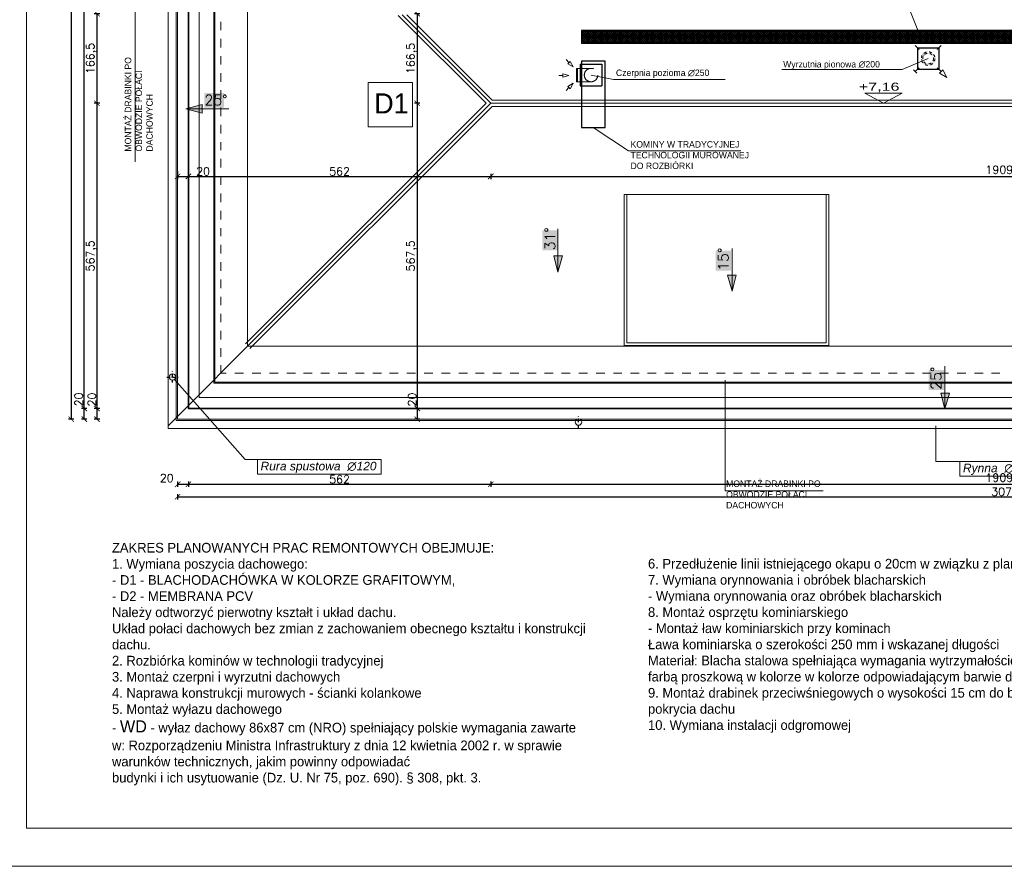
# Model space of a CAD drawing. Header units: millimetres. Extents: x -587 to 33545, y -26688 to 22494.
# Tile 220 of 256: x 13042 to 14872, y 5178 to 6753. Entities that reach past the tile are written whole.
import ezdxf
from ezdxf.lldxf.tags import DXFTag

# ---------------------------------------------------------------- set-up
doc = ezdxf.new("R2010")
doc.units = ezdxf.units.MM
doc.header["$MEASUREMENT"] = 0
for name, pattern in [('AUSGEZOGEN', [0]), ('DASHDOT', [1, 0.5, -0.25, 0, -0.25]), ('DASHED2', [9.525, 6.35, -3.175]), ('STRICHPUNKTX2', [2, 1, -0.5, 0, -0.5])]:
    doc.linetypes.add(name, pattern=pattern)
doc.layers.add('_B___I__', color=7, linetype='AUSGEZOGEN')
for name, color, linetype, lineweight in [('_IS_EKO_Wentylacja_wyrzut', 16, 'Continuous', 20), ('A_l.przerywana', 250, 'ICAD_ISO03W100', 9), ('A_l.widokowa', 250, 'Continuous', 18), ('A_wymiarowanie', 176, 'Continuous', 9), ('k_wyburzenia widoczne', 252, 'PNEUMATIC2', 30), ('l. przerywana', 3, 'ICAD_ISO03W100', 9), ('l.przerywana', 104, 'ICAD_ISO03W100', 5), ('l.widokowa', 140, 'Continuous', 15), ('l.wypełnien', 253, 'Continuous', 5), ('linia opisowa', 175, 'Continuous', 9), ('Nowe_820-G Rysunki Obrazki_Nr_pióra__23', 7, 'Continuous', 15), ('wymiarowanie', 176, 'Continuous', 9)]:
    doc.layers.add(name, color=color, linetype=linetype, lineweight=lineweight)
doc.styles.add('Arial', font='arial.ttf')
doc.styles.add('Arial$001H0', font='SIMPLEX')
doc.styles.add('PROFILE', font='GOTHIC.TTF', dxfattribs={"width": 0.8})
doc.styles.add('styl1', font='arial.ttf', dxfattribs={"height": 15})
doc.styles.add('styl2', font='simplex.shx')
tags = doc.linetypes.add('ICAD_ISO03W100', pattern=[30, 12, -18]).pattern_tags.tags
tags[6:7] = [DXFTag(74, 4), DXFTag(75, 0), DXFTag(340, '0'), DXFTag(46, 1.0), DXFTag(50, 0.0), DXFTag(44, 0.0), DXFTag(45, 0.0)]
tags[4:5] = [DXFTag(74, 4), DXFTag(75, 0), DXFTag(340, '0'), DXFTag(46, 1.0), DXFTag(50, 0.0), DXFTag(44, 0.0), DXFTag(45, 0.0)]
doc.linetypes.add('PNEUMATIC2', pattern='A,0.5,-0.25,["//",Standard,S=0.2,R=0,X=-0.1,Y=-0.1],-0.25', length=1)
doc.dimstyles.new('Kopia I_1.100', dxfattribs={"dimtxt": 15, "dimasz": 10, "dimexe": 5, "dimexo": 1, "dimgap": 1.5, "dimtad": 1, "dimdec": 1, "dimrnd": 0.5, "dimtxsty": 'styl2', "dimblk": 'ARCHTICK', "dimcen": 5, "dimadec": 0, "dimazin": 0, "dimtfac": 1, "dimtdec": 1, "dimtmove": 0, "dimatfit": 3, "dimldrblk": 'ARCHTICK', "dimfxl": 10, "dimfxlon": 1, "dimarcsym": 0})

# ---------------------------------------------------------------- blocks, each defined once
blk = doc.blocks.new('_ArchTick')
at = {"color": 0, "linetype": 'ByBlock', "const_width": 0.15}
blk.add_lwpolyline([(-0.5, -0.5), (0.5, 0.5)], dxfattribs=at)
blk = doc.blocks.new('*D1781')
at = {"layer": 'Defpoints', "color": 0}
for p in [(13336, 6497.7), (13356, 6497.7), (13356, 6461.2)]:
    blk.add_point(p, dxfattribs=at)
at = {"layer": 'wymiarowanie', "color": 0, "lineweight": -2}
for p, q in [((13336, 6471.2), (13336, 6456.2)), ((13336, 6461.2), (13356, 6461.2)), ((13356, 6471.2), (13356, 6456.2)), ((13356, 6461.2), (13395.7, 6461.2))]:
    blk.add_line(p, q, dxfattribs=at)
at = {"layer": 'wymiarowanie', "color": 0, "lineweight": -2, "xscale": 10, "yscale": 10, "zscale": 10, "rotation": 180}
blk.add_blockref('_ArchTick', (13336, 6461.2), dxfattribs=at)
at = {"layer": 'wymiarowanie', "color": 0, "lineweight": -2, "xscale": 10, "yscale": 10, "zscale": 10}
blk.add_blockref('_ArchTick', (13356, 6461.2), dxfattribs=at)
at = {"layer": 'wymiarowanie', "color": 0, "insert": (13383.3, 6470.6), "char_height": 15, "attachment_point": 5, "style": 'styl2'}
blk.add_mtext('20', dxfattribs=at)
blk = doc.blocks.new('*D1782')
at = {"layer": 'Defpoints', "color": 0}
for p in [(13917.8, 6597.2), (13356, 6497.7), (13917.8, 6461.2)]:
    blk.add_point(p, dxfattribs=at)
at = {"layer": 'wymiarowanie', "color": 0, "lineweight": -2}
for p, q in [((13356, 6466.2), (13356, 6456.2)), ((13356, 6461.2), (13917.8, 6461.2)), ((13917.8, 6466.2), (13917.8, 6456.2))]:
    blk.add_line(p, q, dxfattribs=at)
at = {"layer": 'wymiarowanie', "color": 0, "lineweight": -2, "xscale": 10, "yscale": 10, "zscale": 10, "rotation": 180}
blk.add_blockref('_ArchTick', (13356, 6461.2), dxfattribs=at)
at = {"layer": 'wymiarowanie', "color": 0, "lineweight": -2, "xscale": 10, "yscale": 10, "zscale": 10}
blk.add_blockref('_ArchTick', (13917.8, 6461.2), dxfattribs=at)
at = {"layer": 'wymiarowanie', "color": 0, "insert": (13636.9, 6470.6), "char_height": 15, "attachment_point": 5, "style": 'styl2'}
blk.add_mtext('562', dxfattribs=at)
blk = doc.blocks.new('*D1783')
at = {"layer": 'Defpoints', "color": 0}
for p in [(13917.8, 6597.2), (15827.5, 6597.2), (15827.5, 6461.2)]:
    blk.add_point(p, dxfattribs=at)
at = {"layer": 'wymiarowanie', "color": 0, "lineweight": -2}
for p, q in [((13917.8, 6466.2), (13917.8, 6456.2)), ((13917.8, 6461.2), (15827.5, 6461.2)), ((15827.5, 6466.2), (15827.5, 6456.2))]:
    blk.add_line(p, q, dxfattribs=at)
at = {"layer": 'wymiarowanie', "color": 0, "lineweight": -2, "xscale": 10, "yscale": 10, "zscale": 10, "rotation": 180}
blk.add_blockref('_ArchTick', (13917.8, 6461.2), dxfattribs=at)
at = {"layer": 'wymiarowanie', "color": 0, "lineweight": -2, "xscale": 10, "yscale": 10, "zscale": 10}
blk.add_blockref('_ArchTick', (15827.5, 6461.2), dxfattribs=at)
at = {"layer": 'wymiarowanie', "color": 0, "insert": (14872.6, 6471.3), "char_height": 15, "attachment_point": 5, "style": 'styl2'}
blk.add_mtext('1909,5', dxfattribs=at)
blk = doc.blocks.new('*D1788')
at = {"layer": 'Defpoints', "color": 0}
for p in [(13755.5, 6763.9), (13781.2, 6597.2), (13917.8, 6597.2)]:
    blk.add_point(p, dxfattribs=at)
at = {"layer": 'wymiarowanie', "color": 0, "lineweight": -2}
for p, q in [((13776.2, 6763.9), (13786.2, 6763.9)), ((13781.2, 6763.9), (13781.2, 6597.2)), ((13786.2, 6597.2), (13776.2, 6597.2))]:
    blk.add_line(p, q, dxfattribs=at)
at = {"layer": 'wymiarowanie', "color": 0, "lineweight": -2, "xscale": 10, "yscale": 10, "zscale": 10}
for p, rotation in [((13781.2, 6763.9), 90), ((13781.2, 6597.2), -90.00000000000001)]:
    blk.add_blockref('_ArchTick', p, dxfattribs=dict(at, rotation=rotation))
at = {"layer": 'wymiarowanie', "color": 0, "insert": (13771.2, 6680.5), "char_height": 15, "attachment_point": 5, "rotation": 90, "style": 'styl2'}
blk.add_mtext('166,5', dxfattribs=at)
blk = doc.blocks.new('*D1789')
at = {"layer": 'Defpoints', "color": 0}
for p in [(13917.8, 6597.2), (13781.2, 6029.8), (13808.4, 6029.8)]:
    blk.add_point(p, dxfattribs=at)
at = {"layer": 'wymiarowanie', "color": 0, "lineweight": -2}
for p, q in [((13786.2, 6597.2), (13776.2, 6597.2)), ((13781.2, 6597.2), (13781.2, 6029.8)), ((13786.2, 6029.8), (13776.2, 6029.8))]:
    blk.add_line(p, q, dxfattribs=at)
at = {"layer": 'wymiarowanie', "color": 0, "lineweight": -2, "xscale": 10, "yscale": 10, "zscale": 10}
for p, rotation in [((13781.2, 6597.2), 90), ((13781.2, 6029.8), -90.00000000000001)]:
    blk.add_blockref('_ArchTick', p, dxfattribs=dict(at, rotation=rotation))
at = {"layer": 'wymiarowanie', "color": 0, "insert": (13771.2, 6313.5), "char_height": 15, "attachment_point": 5, "rotation": 90, "style": 'styl2'}
blk.add_mtext('567,5', dxfattribs=at)
blk = doc.blocks.new('*D1790')
at = {"layer": 'Defpoints', "color": 0}
for p in [(13808.4, 6029.8), (13781.2, 6009.8), (13809.8, 6009.8)]:
    blk.add_point(p, dxfattribs=at)
at = {"layer": 'wymiarowanie', "color": 0, "lineweight": -2}
for p, q in [((13786.2, 6029.8), (13776.2, 6029.8)), ((13781.2, 6029.8), (13781.2, 6009.8)), ((13786.2, 6009.8), (13776.2, 6009.8))]:
    blk.add_line(p, q, dxfattribs=at)
at = {"layer": 'wymiarowanie', "color": 0, "lineweight": -2, "xscale": 10, "yscale": 10, "zscale": 10}
for p, rotation in [((13781.2, 6029.8), 90), ((13781.2, 6009.8), -90.00000000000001)]:
    blk.add_blockref('_ArchTick', p, dxfattribs=dict(at, rotation=rotation))
at = {"layer": 'wymiarowanie', "color": 0, "insert": (13771.8, 6046.3), "char_height": 15, "attachment_point": 5, "rotation": 90, "style": 'styl2'}
blk.add_mtext('20', dxfattribs=at)
blk = doc.blocks.new('*D1819')
at = {"layer": 'Defpoints', "color": 0}
for p in [(13336, 6143.1), (13356, 6143.1), (13356, 5888.7)]:
    blk.add_point(p, dxfattribs=at)
at = {"layer": 'wymiarowanie', "color": 0, "lineweight": -2}
for p, q in [((13336, 5893.7), (13336, 5883.7)), ((13356, 5893.7), (13356, 5883.7)), ((13336, 5888.7), (13356, 5888.7))]:
    blk.add_line(p, q, dxfattribs=at)
at = {"layer": 'wymiarowanie', "color": 0, "lineweight": -2, "xscale": 10, "yscale": 10, "zscale": 10, "rotation": 180}
blk.add_blockref('_ArchTick', (13336, 5888.7), dxfattribs=at)
at = {"layer": 'wymiarowanie', "color": 0, "lineweight": -2, "xscale": 10, "yscale": 10, "zscale": 10}
blk.add_blockref('_ArchTick', (13356, 5888.7), dxfattribs=at)
at = {"layer": 'wymiarowanie', "color": 0, "insert": (13315.8, 5900.2), "char_height": 15, "attachment_point": 5, "style": 'styl2'}
blk.add_mtext('20', dxfattribs=at)
blk = doc.blocks.new('*D1820')
at = {"layer": 'Defpoints', "color": 0}
for p in [(13917.8, 6634.2), (13356, 6143.1), (13917.8, 5888.7)]:
    blk.add_point(p, dxfattribs=at)
at = {"layer": 'wymiarowanie', "color": 0, "lineweight": -2}
for p, q in [((13356, 5893.7), (13356, 5883.7)), ((13917.8, 5893.7), (13917.8, 5883.7)), ((13356, 5888.7), (13917.8, 5888.7))]:
    blk.add_line(p, q, dxfattribs=at)
at = {"layer": 'wymiarowanie', "color": 0, "lineweight": -2, "xscale": 10, "yscale": 10, "zscale": 10, "rotation": 180}
blk.add_blockref('_ArchTick', (13356, 5888.7), dxfattribs=at)
at = {"layer": 'wymiarowanie', "color": 0, "lineweight": -2, "xscale": 10, "yscale": 10, "zscale": 10}
blk.add_blockref('_ArchTick', (13917.8, 5888.7), dxfattribs=at)
at = {"layer": 'wymiarowanie', "color": 0, "insert": (13636.9, 5898), "char_height": 15, "attachment_point": 5, "style": 'styl2'}
blk.add_mtext('562', dxfattribs=at)
blk = doc.blocks.new('*D1822')
at = {"layer": 'Defpoints', "color": 0}
for p in [(13336, 5893.7), (16411.2, 5893.7), (16411.2, 5865.6)]:
    blk.add_point(p, dxfattribs=at)
at = {"layer": 'wymiarowanie', "color": 0, "lineweight": -2}
for p, q in [((13336, 5870.6), (13336, 5860.6)), ((13336, 5865.6), (16411.2, 5865.6)), ((16411.2, 5870.6), (16411.2, 5860.6))]:
    blk.add_line(p, q, dxfattribs=at)
at = {"layer": 'wymiarowanie', "color": 0, "lineweight": -2, "xscale": 10, "yscale": 10, "zscale": 10, "rotation": 180}
blk.add_blockref('_ArchTick', (13336, 5865.6), dxfattribs=at)
at = {"layer": 'wymiarowanie', "color": 0, "lineweight": -2, "xscale": 10, "yscale": 10, "zscale": 10}
blk.add_blockref('_ArchTick', (16411.2, 5865.6), dxfattribs=at)
at = {"layer": 'wymiarowanie', "color": 0, "insert": (14873.6, 5874.9), "char_height": 15, "attachment_point": 5, "style": 'styl2'}
blk.add_mtext('3075', dxfattribs=at)
blk = doc.blocks.new('*D1826')
at = {"layer": 'Defpoints', "color": 0}
for p in [(13160.3, 6763.9), (13186.1, 6597.2), (13917.8, 6597.2)]:
    blk.add_point(p, dxfattribs=at)
at = {"layer": 'wymiarowanie', "color": 0, "lineweight": -2}
for p, q in [((13181.1, 6763.9), (13191.1, 6763.9)), ((13186.1, 6763.9), (13186.1, 6597.2)), ((13191.1, 6597.2), (13181.1, 6597.2))]:
    blk.add_line(p, q, dxfattribs=at)
at = {"layer": 'wymiarowanie', "color": 0, "lineweight": -2, "xscale": 10, "yscale": 10, "zscale": 10}
for p, rotation in [((13186.1, 6763.9), 90), ((13186.1, 6597.2), -90.00000000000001)]:
    blk.add_blockref('_ArchTick', p, dxfattribs=dict(at, rotation=rotation))
at = {"layer": 'wymiarowanie', "color": 0, "insert": (13176, 6680.5), "char_height": 15, "attachment_point": 5, "rotation": 90, "style": 'styl2'}
blk.add_mtext('166,5', dxfattribs=at)
blk = doc.blocks.new('*D1827')
at = {"layer": 'Defpoints', "color": 0}
for p in [(13917.8, 6597.2), (13186.1, 6029.8), (13213.2, 6029.8)]:
    blk.add_point(p, dxfattribs=at)
at = {"layer": 'wymiarowanie', "color": 0, "lineweight": -2}
for p, q in [((13191.1, 6597.2), (13181.1, 6597.2)), ((13186.1, 6597.2), (13186.1, 6029.8)), ((13191.1, 6029.8), (13181.1, 6029.8))]:
    blk.add_line(p, q, dxfattribs=at)
at = {"layer": 'wymiarowanie', "color": 0, "lineweight": -2, "xscale": 10, "yscale": 10, "zscale": 10}
for p, rotation in [((13186.1, 6597.2), 90), ((13186.1, 6029.8), -90.00000000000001)]:
    blk.add_blockref('_ArchTick', p, dxfattribs=dict(at, rotation=rotation))
at = {"layer": 'wymiarowanie', "color": 0, "insert": (13176, 6313.5), "char_height": 15, "attachment_point": 5, "rotation": 90, "style": 'styl2'}
blk.add_mtext('567,5', dxfattribs=at)
blk = doc.blocks.new('*D1828')
at = {"layer": 'Defpoints', "color": 0}
for p in [(13213.2, 6029.8), (13186.1, 6009.8), (13214.7, 6009.8)]:
    blk.add_point(p, dxfattribs=at)
at = {"layer": 'wymiarowanie', "color": 0, "lineweight": -2}
for p, q in [((13191.1, 6029.8), (13181.1, 6029.8)), ((13186.1, 6029.8), (13186.1, 6009.8)), ((13191.1, 6009.8), (13181.1, 6009.8))]:
    blk.add_line(p, q, dxfattribs=at)
at = {"layer": 'wymiarowanie', "color": 0, "lineweight": -2, "xscale": 10, "yscale": 10, "zscale": 10}
for p, rotation in [((13186.1, 6029.8), 90), ((13186.1, 6009.8), -90.00000000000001)]:
    blk.add_blockref('_ArchTick', p, dxfattribs=dict(at, rotation=rotation))
at = {"layer": 'wymiarowanie', "color": 0, "insert": (13176.7, 6046.3), "char_height": 15, "attachment_point": 5, "rotation": 90, "style": 'styl2'}
blk.add_mtext('20', dxfattribs=at)
blk = doc.blocks.new('*D1829')
at = {"layer": 'Defpoints', "color": 0}
for p in [(13162.5, 6029.8), (13186.1, 6029.8), (13186.1, 6009.8)]:
    blk.add_point(p, dxfattribs=at)
at = {"layer": 'wymiarowanie', "color": 0, "lineweight": -2}
for p, q in [((13167.5, 6029.8), (13157.5, 6029.8)), ((13162.5, 6009.8), (13162.5, 6029.8)), ((13167.5, 6009.8), (13157.5, 6009.8))]:
    blk.add_line(p, q, dxfattribs=at)
at = {"layer": 'wymiarowanie', "color": 0, "lineweight": -2, "xscale": 10, "yscale": 10, "zscale": 10}
for p, rotation in [((13162.5, 6029.8), 90), ((13162.5, 6009.8), -90.00000000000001)]:
    blk.add_blockref('_ArchTick', p, dxfattribs=dict(at, rotation=rotation))
at = {"layer": 'wymiarowanie', "color": 0, "insert": (13152.1, 6046.5), "char_height": 15, "attachment_point": 5, "rotation": 90, "style": 'styl2'}
blk.add_mtext('20', dxfattribs=at)
blk = doc.blocks.new('*D1830')
at = {"layer": 'Defpoints', "color": 0}
for p in [(13162.5, 7698.9), (13193.9, 7698.9), (13186.1, 6029.8)]:
    blk.add_point(p, dxfattribs=at)
at = {"layer": 'wymiarowanie', "color": 0, "lineweight": -2}
for p, q in [((13167.5, 7698.9), (13157.5, 7698.9)), ((13162.5, 6029.8), (13162.5, 7698.9)), ((13167.5, 6029.8), (13157.5, 6029.8))]:
    blk.add_line(p, q, dxfattribs=at)
at = {"layer": 'wymiarowanie', "color": 0, "lineweight": -2, "xscale": 10, "yscale": 10, "zscale": 10}
for p, rotation in [((13162.5, 7698.9), 90), ((13162.5, 6029.8), -90.00000000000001)]:
    blk.add_blockref('_ArchTick', p, dxfattribs=dict(at, rotation=rotation))
at = {"layer": 'wymiarowanie', "color": 0, "insert": (13153.1, 6864.4), "char_height": 15, "attachment_point": 5, "rotation": 90, "style": 'styl2'}
blk.add_mtext('1669', dxfattribs=at)
blk = doc.blocks.new('*D1832')
at = {"layer": 'Defpoints', "color": 0}
for p in [(13167.5, 7718.9), (13138.3, 6009.8), (13167.5, 6009.8)]:
    blk.add_point(p, dxfattribs=at)
at = {"layer": 'wymiarowanie', "color": 0, "lineweight": -2}
for p, q in [((13143.3, 7718.9), (13133.3, 7718.9)), ((13138.3, 7718.9), (13138.3, 6009.8)), ((13143.3, 6009.8), (13133.3, 6009.8))]:
    blk.add_line(p, q, dxfattribs=at)
at = {"layer": 'wymiarowanie', "color": 0, "lineweight": -2, "xscale": 10, "yscale": 10, "zscale": 10}
for p, rotation in [((13138.3, 7718.9), 90), ((13138.3, 6009.8), -90.00000000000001)]:
    blk.add_blockref('_ArchTick', p, dxfattribs=dict(at, rotation=rotation))
at = {"layer": 'wymiarowanie', "color": 0, "insert": (13128.9, 6864.4), "char_height": 15, "attachment_point": 5, "rotation": 90, "style": 'styl2'}
blk.add_mtext('1709', dxfattribs=at)
blk = doc.blocks.new('*D1850')
at = {"layer": 'Defpoints', "color": 0}
for p in [(13917.8, 6634.2), (15827.5, 6634.2), (15827.5, 5888.7)]:
    blk.add_point(p, dxfattribs=at)
at = {"layer": 'wymiarowanie', "color": 0, "lineweight": -2}
for p, q in [((13917.8, 5893.7), (13917.8, 5883.7)), ((15827.5, 5893.7), (15827.5, 5883.7)), ((13917.8, 5888.7), (15827.5, 5888.7))]:
    blk.add_line(p, q, dxfattribs=at)
at = {"layer": 'wymiarowanie', "color": 0, "lineweight": -2, "xscale": 10, "yscale": 10, "zscale": 10, "rotation": 180}
blk.add_blockref('_ArchTick', (13917.8, 5888.7), dxfattribs=at)
at = {"layer": 'wymiarowanie', "color": 0, "lineweight": -2, "xscale": 10, "yscale": 10, "zscale": 10}
blk.add_blockref('_ArchTick', (15827.5, 5888.7), dxfattribs=at)
at = {"layer": 'wymiarowanie', "color": 0, "insert": (14872.6, 5898.7), "char_height": 15, "attachment_point": 5, "style": 'styl2'}
blk.add_mtext('1909,5', dxfattribs=at)

msp = doc.modelspace()

# ---------------------------------------------------------------- hatches: boundary and pattern name
at = {"layer": 'l.widokowa', "true_color": 0xffffff}
for points in [[(13385.77, 6616.27), (13385.77, 6589.22), (13422.11, 6589.22), (13422.11, 6616.27)], [(14013.81, 6360.99), (14013.81, 6323.8), (14042.55, 6323.8), (14042.55, 6360.99)], [(14335.86, 6322.96), (14335.86, 6285.76), (14364.6, 6285.76), (14364.6, 6322.96)], [(14731.46, 6101.49), (14731.46, 6064.3), (14760.2, 6064.3), (14760.2, 6101.49)]]:
    msp.add_hatch(color=7, dxfattribs=at).paths.add_polyline_path(points)
at = {"layer": 'l.widokowa'}
for points in [[(13351.11, 6586.69), (13381.54, 6579.08), (13381.54, 6595.14)], [(14042.55, 6283.23), (14051, 6313.66), (14034.94, 6313.66)], [(14366.29, 6247.73), (14373.9, 6277.31), (14357.84, 6277.31)], [(14761.89, 6028.8), (14770.34, 6058.38), (14754.28, 6058.38)]]:
    msp.add_hatch(color=7, dxfattribs=at).paths.add_polyline_path(points)
at = {"layer": 'l.wypełnien'}
h = msp.add_hatch(dxfattribs=at)
h.set_pattern_fill('ANSI37', color=256, scale=20, style=0)
h.set_pattern_definition([(45, (-133.7189, 32.6354), (-1.76776695, 1.76776695), []), (135, (-133.7189, 32.6354), (-1.76776695, -1.76776695), [])])
h.paths.add_polyline_path([(14088.51, 6731.44), (15900.33, 6731.44), (15900.33, 6710.44), (14088.51, 6710.44)])

# ---------------------------------------------------------------- linework, layer by layer
for p, q in [((14710.7, 6700.38), (14710.7, 6660.38)), ((14710.7, 6700.38), (14750.7, 6700.38)), ((14750.7, 6700.38), (14750.7, 6660.38)), ((14084.21, 6669.7), (14084.21, 6629.7)), ((14084.21, 6669.7), (14124.21, 6669.7)), ((14124.21, 6669.7), (14124.21, 6629.7)), ((14710.7, 6660.38), (14750.7, 6660.38)), ((14084.21, 6629.7), (14124.21, 6629.7))]:
    msp.add_line(p, q)
at = {"layer": '_B___I__', "linetype": 'STRICHPUNKTX2', "ltscale": 5}
for p, q in [((13326.59, 6077.71), (13326.59, 6098.71)), ((13316.09, 6088.21), (13337.09, 6088.21)), ((14080.9, 5993.98), (14080.9, 6014.98))]:
    msp.add_line(p, q, dxfattribs=at)
at = {"layer": '_IS_EKO_Wentylacja_wyrzut', "ltscale": 10}
for p, q in [((14713.68, 6697.4), (14706.58, 6704.5)), ((14747.71, 6697.4), (14754.81, 6704.5)), ((14713.68, 6663.37), (14706.58, 6656.27)), ((14747.71, 6663.37), (14754.81, 6656.27)), ((14709.49, 6653.36), (14703.67, 6659.18)), ((14751.9, 6653.36), (14757.72, 6659.18)), ((14751.9, 6653.36), (14757.72, 6659.18)), ((14765.67, 6645.41), (14751.9, 6653.36)), ((14765.67, 6645.41), (14751.9, 6653.36)), ((14757.72, 6659.18), (14765.67, 6645.41))]:
    msp.add_line(p, q, dxfattribs=at)
at = {"layer": '_IS_EKO_Wentylacja_wyrzut', "ltscale": 10, "const_width": 0.0198}
for points in [[(14695.72, 6715.36), (14703.67, 6701.59), (14709.49, 6707.41)], [(14765.67, 6715.36), (14757.72, 6701.59), (14751.9, 6707.41)], [(14695.72, 6645.41), (14709.49, 6653.36), (14703.67, 6659.18)], [(14765.67, 6645.41), (14751.9, 6653.36), (14757.72, 6659.18)]]:
    msp.add_lwpolyline(points, close=True, dxfattribs=at)
at = {"layer": '_IS_EKO_Wentylacja_wyrzut', "linetype": 'DASHDOT', "ltscale": 10}
for radius in [12.5, 10]:
    msp.add_circle((14730.7, 6680.38), radius, dxfattribs=at)
at = {"layer": 'A_l.przerywana'}
for p, q in [((13917.79, 6597.17), (13753.29, 6761.66)), ((13466.07, 6145.45), (13917.79, 6597.17)), ((15827.46, 6597.17), (13917.79, 6597.17))]:
    msp.add_line(p, q, dxfattribs=at)
at = {"layer": 'A_l.przerywana', "color": 5, "lineweight": 35}
msp.add_lwpolyline([(13356.02, 7698.92), (13356.02, 6029.8), (16391.16, 6029.8), (16391.16, 7704.71), (15595.09, 7704.71), (15595.09, 7164.54), (14152.1, 7164.54), (14152.1, 7698.92)], close=True, dxfattribs=at)
at = {"layer": 'A_l.przerywana', "color": 7, "ltscale": 0.5}
msp.add_lwpolyline([(14171, 6151.72), (14541.2, 6151.72), (14541.2, 6427.77), (14171, 6427.77)], close=True, dxfattribs=at)
at = {"layer": 'A_l.widokowa', "color": 7}
for p, q in [((14057.83, 6678.37), (14063.15, 6673.04)), ((14065.34, 6675.22), (14060.97, 6670.86)), ((14060.97, 6670.86), (14071.3, 6664.89)), ((14060.97, 6670.86), (14071.3, 6664.89)), ((14071.3, 6664.89), (14065.34, 6675.22)), ((14071.3, 6664.89), (14065.34, 6675.22)), ((14071.3, 6664.89), (14065.34, 6675.22)), ((14044.16, 6649.03), (14051.7, 6649.03)), ((14051.7, 6652.12), (14063.21, 6649.03)), ((14051.7, 6652.12), (14063.21, 6649.03)), ((14051.7, 6645.95), (14051.7, 6652.12)), ((14051.7, 6645.95), (14051.7, 6652.12)), ((14051.7, 6645.95), (14051.7, 6652.12)), ((14063.21, 6649.03), (14051.7, 6645.95)), ((14063.21, 6649.03), (14051.7, 6645.95)), ((14063.21, 6649.03), (14051.7, 6645.95)), ((14057.83, 6621.03), (14063.15, 6626.36)), ((14060.97, 6628.54), (14071.3, 6634.5)), ((14065.34, 6624.18), (14060.97, 6628.54)), ((14065.34, 6624.18), (14060.97, 6628.54)), ((14071.3, 6634.5), (14065.34, 6624.18)), ((14071.3, 6634.5), (14065.34, 6624.18))]:
    msp.add_line(p, q, dxfattribs=at)
at = {"layer": 'A_l.widokowa', "color": 7, "linetype": 'DASHED2', "ltscale": 10}
for p, q in [((14104.21, 6662.2), (14079.31, 6662.2)), ((14104.21, 6637.2), (14079.31, 6637.2))]:
    msp.add_line(p, q, dxfattribs=at)
at = {"layer": 'A_l.widokowa', "color": 5}
for points in [[(13318.52, 7736.42), (13318.52, 5992.3), (16428.66, 5992.3), (16428.66, 7742.21), (15557.59, 7742.21), (15557.59, 7202.04), (14189.6, 7202.04), (14189.6, 7736.42)], [(13333.52, 7721.42), (13333.52, 6007.3), (16413.66, 6007.3), (16413.66, 7727.21), (15572.59, 7727.21), (15572.59, 7187.04), (14174.6, 7187.04), (14174.6, 7721.42)], [(13336.02, 7718.92), (13336.02, 6009.8), (16411.16, 6009.8), (16411.16, 7724.71), (15575.09, 7724.71), (15575.09, 7184.54), (14172.1, 7184.54), (14172.1, 7718.92)], [(13403.09, 7651.85), (13403.09, 6076.86), (16344.1, 6076.86), (16344.1, 7657.65), (15642.15, 7657.65), (15642.15, 7117.47), (14105.03, 7117.47), (14105.03, 7651.85)], [(13405.09, 7649.85), (13405.09, 6078.86), (16342.1, 6078.86), (16342.1, 7655.65), (15644.15, 7655.65), (15644.15, 7115.47), (14103.03, 7115.47), (14103.03, 7649.85)]]:
    msp.add_lwpolyline(points, close=True, dxfattribs=at)
at = {"layer": 'A_l.widokowa', "color": 7, "ltscale": 10}
msp.add_lwpolyline([(14079.31, 6637.2), (14079.31, 6662.2), (14077.15, 6662.2), (14077.15, 6637.2)], close=True, dxfattribs=at)
at = {"layer": 'A_l.widokowa', "color": 7, "const_width": 0.0148}
msp.add_lwpolyline([(14071.3, 6634.5), (14065.34, 6624.18), (14060.97, 6628.54)], close=True, dxfattribs=at)
at = {"layer": 'A_l.widokowa', "color": 7, "ltscale": 0.5}
msp.add_lwpolyline([(14166, 6146.72), (14546.2, 6146.72), (14546.2, 6427.77), (14166, 6427.77)], close=True, dxfattribs=at)
at = {"layer": 'A_l.widokowa', "color": 7, "linetype": 'DASHED2', "ltscale": 10}
msp.add_circle((14104.21, 6649.7), 12.5, dxfattribs=at)
at = {"layer": 'A_wymiarowanie'}
for p, q in [((13256.87, 6864.36), (13256.88, 6488.26)), ((14695.61, 6773.37), (14721.7, 6708.44)), ((14108.48, 6552.03), (14173.95, 6508.55)), ((14173.95, 6508.55), (14382.61, 6508.55)), ((14353.62, 5876.73), (14353.62, 6082.47)), ((14535.78, 5876.73), (14353.62, 5876.73))]:
    msp.add_line(p, q, dxfattribs=at)
msp.add_lwpolyline([(13772.46, 6553.54), (13689.96, 6553.54), (13689.96, 6636.04), (13772.46, 6636.04), (13772.46, 6553.54)], dxfattribs=at)
at = {"layer": 'k_wyburzenia widoczne', "ltscale": 15}
for p, q in [((14130.46, 6675.44), (14086.51, 6675.44)), ((14086.51, 6675.44), (14086.51, 6552.03)), ((14130.46, 6552.03), (14130.46, 6675.44)), ((14086.51, 6552.03), (14130.46, 6552.03))]:
    msp.add_line(p, q, dxfattribs=at)
at = {"layer": 'l. przerywana', "color": 7, "ltscale": 0.2}
for centre in [(13326.59, 6088.21), (14080.9, 6004.48)]:
    msp.add_circle(centre, 6, dxfattribs=at)
at = {"layer": 'l.przerywana', "color": 7}
msp.add_lwpolyline([(14413.02, 7678.92), (13376.02, 7678.92), (13376.02, 6049.8), (16371.16, 6049.8), (16371.16, 7684.71), (15615.09, 7684.71), (15615.09, 7144.54), (14413.02, 7144.54), (14413.02, 7678.92), (13376.02, 7678.92)], dxfattribs=at)
at = {"layer": 'l.widokowa', "color": 7, "linetype": 'Continuous', "lineweight": 9}
for p, q in [((13466.07, 7592.57), (13466.07, 6145.45)), ((13466.07, 6145.45), (13466.07, 7592.57)), ((13909.3, 6597.17), (13745.86, 6760.61)), ((13920.27, 6603.17), (13761.78, 6761.66)), ((13416.2, 6732.92), (13416.2, 6748.98)), ((13416.2, 6700.8), (13416.2, 6716.86)), ((13416.2, 6669.52), (13416.2, 6684.74)), ((13416.2, 6637.4), (13416.2, 6653.46)), ((13416.2, 6605.28), (13416.2, 6621.34)), ((13416.2, 6573.16), (13416.2, 6589.22)), ((13461.83, 6149.69), (13909.3, 6597.17)), ((13470.31, 6141.2), (13920.27, 6591.17)), ((15018.01, 6603.17), (13920.27, 6603.17)), ((15018.01, 6591.17), (13920.27, 6591.17)), ((13431.41, 6586.69), (13351.11, 6586.69)), ((13416.2, 6541.04), (13416.2, 6557.1)), ((13416.2, 6509.76), (13416.2, 6524.98)), ((13416.2, 6477.64), (13416.2, 6493.7)), ((13416.2, 6445.52), (13416.2, 6461.58)), ((13416.2, 6413.4), (13416.2, 6429.46)), ((13416.2, 6381.28), (13416.2, 6397.34)), ((13416.2, 6350.01), (13416.2, 6365.22)), ((14042.55, 6363.53), (14042.55, 6283.23)), ((13416.2, 6317.89), (13416.2, 6333.95)), ((14366.29, 6327.18), (14366.29, 6247.73)), ((13416.2, 6285.76), (13416.2, 6301.83)), ((13416.2, 6253.64), (13416.2, 6269.7)), ((13416.2, 6221.52), (13416.2, 6237.58)), ((13416.2, 6190.25), (13416.2, 6205.46)), ((13416.2, 6158.13), (13416.2, 6174.19)), ((13353.65, 6033.02), (13466.07, 6145.45)), ((13416.2, 6126.01), (13416.2, 6142.07)), ((13466.07, 6145.45), (16278.33, 6145.45)), ((16278.33, 6145.45), (13466.07, 6145.45)), ((13416.2, 6095.58), (13416.2, 6109.95)), ((13426.34, 6095.58), (13416.2, 6095.58)), ((13458.46, 6095.58), (13442.4, 6095.58)), ((13490.58, 6095.58), (13474.52, 6095.58)), ((13522.7, 6095.58), (13506.64, 6095.58)), ((13554.82, 6095.58), (13538.76, 6095.58)), ((13586.1, 6095.58), (13570.04, 6095.58)), ((13618.22, 6095.58), (13602.16, 6095.58)), ((13650.34, 6095.58), (13634.28, 6095.58)), ((13682.46, 6095.58), (13666.4, 6095.58)), ((13714.58, 6095.58), (13698.52, 6095.58)), ((13745.86, 6095.58), (13729.8, 6095.58)), ((13777.98, 6095.58), (13761.92, 6095.58)), ((13810.1, 6095.58), (13794.04, 6095.58)), ((13842.22, 6095.58), (13826.16, 6095.58)), ((13874.34, 6095.58), (13858.28, 6095.58)), ((13905.62, 6095.58), (13889.55, 6095.58)), ((13937.74, 6095.58), (13921.68, 6095.58)), ((13969.86, 6095.58), (13953.8, 6095.58)), ((14001.98, 6095.58), (13985.92, 6095.58)), ((14034.1, 6095.58), (14018.04, 6095.58)), ((14065.37, 6095.58), (14049.31, 6095.58)), ((14097.49, 6095.58), (14081.43, 6095.58)), ((14129.62, 6095.58), (14113.55, 6095.58)), ((14161.74, 6095.58), (14145.68, 6095.58)), ((14193.86, 6095.58), (14177.8, 6095.58)), ((14225.13, 6095.58), (14209.07, 6095.58)), ((14257.25, 6095.58), (14241.19, 6095.58)), ((14289.37, 6095.58), (14273.31, 6095.58)), ((14321.49, 6095.58), (14305.43, 6095.58)), ((14353.62, 6095.58), (14337.55, 6095.58)), ((14384.89, 6095.58), (14368.83, 6095.58)), ((14417.01, 6095.58), (14400.95, 6095.58)), ((14449.13, 6095.58), (14433.07, 6095.58)), ((14481.25, 6095.58), (14465.19, 6095.58)), ((14513.37, 6095.58), (14497.31, 6095.58)), ((14544.65, 6095.58), (14528.59, 6095.58)), ((14576.77, 6095.58), (14560.71, 6095.58)), ((14608.89, 6095.58), (14592.83, 6095.58)), ((14641.01, 6095.58), (14624.95, 6095.58)), ((14673.13, 6095.58), (14657.07, 6095.58)), ((14704.41, 6095.58), (14688.35, 6095.58)), ((14736.53, 6095.58), (14720.47, 6095.58)), ((14768.65, 6095.58), (14752.59, 6095.58)), ((14761.89, 6108.26), (14761.89, 6028.8)), ((14800.77, 6095.58), (14784.71, 6095.58)), ((14832.89, 6095.58), (14816.83, 6095.58)), ((14864.17, 6095.58), (14848.11, 6095.58)), ((13353.65, 6033.02), (13318.09, 5997.47))]:
    msp.add_line(p, q, dxfattribs=at)
at = {"layer": 'l.widokowa', "color": 7}
for points in [[(14086.51, 6733.44), (15902.33, 6733.44), (15902.33, 6708.44), (14086.51, 6708.44)], [(14088.51, 6731.44), (15900.33, 6731.44), (15900.33, 6710.44), (14088.51, 6710.44)]]:
    msp.add_lwpolyline(points, close=True, dxfattribs=at)
at = {"layer": 'l.widokowa', "color": 7, "linetype": 'Continuous', "lineweight": 9}
for points in [[(13351.11, 6586.69), (13381.54, 6579.08), (13381.54, 6595.14)], [(14042.55, 6283.23), (14051, 6313.66), (14034.94, 6313.66)], [(14366.29, 6247.73), (14373.9, 6277.31), (14357.84, 6277.31)], [(14761.89, 6028.8), (14770.34, 6058.38), (14754.28, 6058.38)]]:
    msp.add_lwpolyline(points, close=True, dxfattribs=at)
at = {"layer": 'Nowe_820-G Rysunki Obrazki_Nr_pióra__23', "color": 7, "linetype": 'Continuous', "lineweight": 15}
for points in [[(13055.23, 8119.48), (13055.23, 5249.28)], [(13055.23, 5249.28), (17155.64, 5249.28)]]:
    msp.add_lwpolyline(points, dxfattribs=at)
at = {"layer": 'wymiarowanie', "ltscale": 10}
for p, q in [((14682.67, 6660.24), (14730.7, 6680.38)), ((14458.73, 6660.24), (14682.67, 6660.24)), ((14104.21, 6649.7), (14145.65, 6641.4)), ((14145.65, 6641.4), (14353.18, 6641.4))]:
    msp.add_line(p, q, dxfattribs=at)
at = {"layer": 'wymiarowanie'}
for p, q in [((13461.74, 5934.76), (13330.08, 6083.33)), ((14745.23, 5931.19), (14745.23, 5997.47)), ((13461.74, 5934.76), (13484.22, 5934.76)), ((14789.48, 5931.19), (14745.23, 5931.19))]:
    msp.add_line(p, q, dxfattribs=at)
for points in [[(13000.35, 8148.27), (13000.35, 5178.27), (17200.35, 5178.27), (17200.35, 8148.27), (13000.35, 8148.27)], [(15730.59, 6733.44), (14086.51, 6733.44)], [(15730.59, 6708.44), (14086.51, 6708.44)]]:
    msp.add_lwpolyline(points, dxfattribs=at)
at = {"layer": 'wymiarowanie', "linetype": 'ByBlock'}
msp.add_lwpolyline([(14647.59, 6597.17), (14682.19, 6615.78), (14612.99, 6615.78)], close=True, dxfattribs=at)
at = {"layer": 'wymiarowanie'}
for points in [[(13484.22, 5934.76), (13714.3, 5934.76), (13714.3, 5907.38), (13484.22, 5907.38)], [(14789.48, 5931.19), (15019.57, 5931.19), (15019.57, 5903.82), (14789.48, 5903.82)]]:
    msp.add_lwpolyline(points, close=True, dxfattribs=at)

# ---------------------------------------------------------------- texts
at = {"layer": 'A_wymiarowanie', "insert": (13237.78, 6730.74), "char_height": 12, "width": 223.2778, "attachment_point": 3, "rotation": 90, "style": 'styl1'}
msp.add_mtext('\\pxql;{\\fCentury Gothic|b0|i0|c238|p34;MONTAŻ DRABINKI PO OBWODZIE POŁACI DACHOWYCH}', dxfattribs=at)
at = {"layer": 'A_wymiarowanie', "style": 'styl1'}
for s, insert, char_height, width, attachment_point in [('{\\fCentury Gothic|b0|i0|c238|p34;D1}', (13701.19, 6615.74), 37.5, 116.2774, 1), ('{\\fCentury Gothic|b0|i0|c238|p34;KOMINY W TRADYCYJNEJ TECHNOLOGII MUROWANEJ DO ROZBIÓRKI}', (14177.59, 6526.88), 12, 223.2778, 1), ('\\pxql;{\\fCentury Gothic|b0|i0|c238|p34;MONTAŻ DRABINKI PO OBWODZIE POŁACI DACHOWYCH}', (14578.51, 5895.83), 12, 223.2778, 3), ('\\pxql;{\\fCentury Gothic|b0|i0|c238|p34;\\PZAKRES PLANOWANYCH PRAC REMONTOWYCH OBEJMUJE:\\P1. Wymiana poszycia dachowego:\\P- D1 - BLACHODACHÓWKA W KOLORZE GRAFITOWYM, \\P- D2 - MEMBRANA PCV\\PNależy odtworzyć pierwotny kształt i układ dachu.\\PUkład połaci dachowych bez zmian z zachowaniem obecnego kształtu i konstrukcji dachu.\\P2. Rozbiórka kominów w technologii tradycyjnej\\P3. Montaż czerpni i wyrzutni dachowych\\P4. Naprawa konstrukcji murowych - ścianki kolankowe\\P5. Montaż wyłazu dachowego\\P- \\H1.25x;WD\\H0.8x; - wyłaz dachowy 86x87 cm (NRO) spełniający polskie wymagania zawarte w: Rozporządzeniu Ministra Infrastruktury z dnia 12 kwietnia 2002 r. w sprawie warunków technicznych, jakim powinny odpowiadać\\Pbudynki i ich usytuowanie (Dz. U. Nr 75, poz. 690). § 308, pkt. 3. }', (14096.08, 5809.76), 18, 882.047, 3), ('\\pxql;{\\fCentury Gothic|b0|i0|c238|p34;\\P\\P\\P6. Przedłużenie linii istniejącego okapu o 20cm w związku z planowanymi pracami termomodernizacyjnymi budynku\\P7. Wymiana orynnowania i obróbek blacharskich\\P- Wymiana orynnowania oraz obróbek blacharskich \\P8. Montaż osprzętu kominiarskiego\\P- Montaż ław kominiarskich przy kominach \\PŁawa kominiarska o szerokości 250 mm i wskazanej długości \\PMateriał: Blacha stalowa spełniająca wymagania wytrzymałościowe zabezpieczona powłoką cynkową oraz pokryta farbą proszkową w kolorze w kolorze odpowiadającym barwie dachówki.\\P9. Montaż drabinek przeciwśniegowych o wysokości 15 cm do blachodachówki w kolorze odpowiadjącym barwie pokrycia dachu\\P10. Wymiana instalacji odgromowej }', (15458.48, 5840.06), 18, 1248.3823, 3)]:
    msp.add_mtext(s, dxfattribs=dict(at, insert=insert, char_height=char_height, width=width, attachment_point=attachment_point))
at = {"layer": 'l.widokowa', "color": 7, "style": 'Arial$001H0'}
msp.add_text('25°', height=19.249, dxfattribs=at).set_placement((13385.77, 6593.45))
for s, p in [('31°', (14037.48, 6323.8)), ('15°', (14359.53, 6285.77)), ('25°', (14755.13, 6064.3))]:
    msp.add_text(s, height=19.247, rotation=90, dxfattribs=at).set_placement(p)
at = {"layer": 'linia opisowa', "char_height": 15.96, "width": 278.7922, "attachment_point": 7}
for s, insert in [('{\\fArial|b0|i1|c238|p0;Rura spustowa  ∅120}', (13490.06, 5909.72)), ('{\\fArial|b0|i1|c238|p0;Rynna  ∅150}', (14795.33, 5906.16))]:
    msp.add_mtext(s, dxfattribs=dict(at, insert=insert))
at = {"layer": 'wymiarowanie', "style": 'PROFILE', "width": 1.5}
msp.add_text('+7,16', height=14.856, dxfattribs=at).set_placement((14602, 6620.61))
at = {"layer": 'wymiarowanie', "attachment_point": 1, "style": 'Arial'}
for s, insert, char_height, width in [('{\\fCentury Gothic|b0|i0|c238|p34;Czerpnia pozioma }∅{\\fCentury Gothic|b0|i0|c238|p34;250}', (14150.46, 6659.96), 12, 194.9338), ('{\\fCentury Gothic|b0|i0|c238|p34;\\H1.2x;Wyrzutnia pionowa \\fArial|b0|i0|c0|p34;∅\\fCentury Gothic|b0|i0|c238|p34;200}', (14461.25, 6675.83), 10, 211.7214)]:
    msp.add_mtext(s, dxfattribs=dict(at, insert=insert, char_height=char_height, width=width))

# ---------------------------------------------------------------- dimensions: what is measured, and where the dimension line sits
at = {"layer": 'wymiarowanie'}
for base, p1, p2, picture, middle in [((13138.28, 6009.8), (13167.51, 7718.92), (13167.51, 6009.8), '*D1832', (13128.9, 6864.36)), ((13162.51, 7698.92), (13186.07, 6029.8), (13193.88, 7698.92), '*D1830', (13153.13, 6864.36)), ((13186.07, 6597.17), (13160.34, 6763.86), (13917.79, 6597.17), '*D1826', (13176.01, 6680.51)), ((13781.22, 6597.17), (13755.49, 6763.86), (13917.79, 6597.17), '*D1788', (13771.15, 6680.51)), ((13186.07, 6029.8), (13917.79, 6597.17), (13213.23, 6029.8), '*D1827', (13176.01, 6313.48)), ((13781.22, 6029.8), (13917.79, 6597.17), (13808.38, 6029.8), '*D1789', (13771.15, 6313.48))]:
    dim = msp.add_linear_dim(base=base, p1=p1, p2=p2, angle=90, dimstyle='Kopia I_1.100', override={"dimtmove": 1, "dimfxl": 5}, dxfattribs=at)
    dim.commit()
    dim.dimension.update_dxf_attribs({"geometry": picture, "text_midpoint": middle})
for base, p1, p2, picture, middle in [((13917.79, 5888.65), (13356.02, 6143.07), (13917.79, 6634.17), '*D1820', (13636.91, 5898.03)), ((15827.46, 5888.65), (13917.79, 6634.17), (15827.46, 6634.17), '*D1850', (14872.62, 5898.72)), ((13917.79, 6461.2), (13356.02, 6497.68), (13917.79, 6597.17), '*D1782', (13636.91, 6470.58)), ((15827.46, 6461.2), (13917.79, 6597.17), (15827.46, 6597.17), '*D1783', (14872.62, 6471.27)), ((16411.16, 5865.56), (13336.02, 5893.65), (16411.16, 5893.65), '*D1822', (14873.59, 5874.93))]:
    dim = msp.add_linear_dim(base=base, p1=p1, p2=p2, dimstyle='Kopia I_1.100', override={"dimtmove": 1, "dimfxl": 5}, dxfattribs=at)
    dim.commit()
    dim.dimension.update_dxf_attribs({"geometry": picture, "text_midpoint": middle})
dim = msp.add_linear_dim(base=(13356.02, 6461.2), p1=(13336.02, 6497.68), p2=(13356.02, 6497.68), dimstyle='Kopia I_1.100', dxfattribs=at)
dim.commit()
dim.dimension.update_dxf_attribs({"geometry": '*D1781', "text_midpoint": (13383.31, 6461.2), "dimtype": 160})
dim = msp.add_linear_dim(base=(13356.02, 5888.65), p1=(13336.02, 6143.07), p2=(13356.02, 6143.07), dimstyle='Kopia I_1.100', override={"dimtmove": 1, "dimfxl": 5}, dxfattribs=at)
dim.commit()
dim.dimension.update_dxf_attribs({"geometry": '*D1819', "text_midpoint": (13315.85, 5890.79), "dimtype": 160})
for base, p1, p2, picture, middle in [((13162.51, 6029.8), (13186.07, 6009.8), (13186.07, 6029.8), '*D1829', (13161.49, 6046.45)), ((13186.07, 6009.8), (13213.23, 6029.8), (13214.66, 6009.8), '*D1828', (13186.07, 6046.34)), ((13781.22, 6009.8), (13808.38, 6029.8), (13809.8, 6009.8), '*D1790', (13781.22, 6046.34))]:
    dim = msp.add_linear_dim(base=base, p1=p1, p2=p2, angle=90, dimstyle='Kopia I_1.100', override={"dimtmove": 1, "dimfxl": 5}, dxfattribs=at)
    dim.commit()
    dim.dimension.update_dxf_attribs({"geometry": picture, "text_midpoint": middle, "dimtype": 160})

doc.saveas('drawing.dxf')
